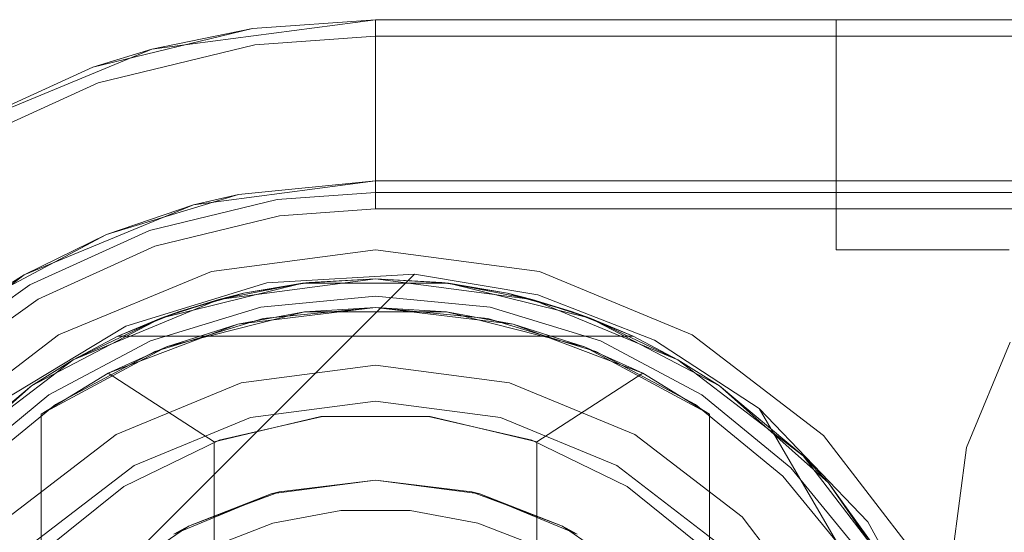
# Model space of a CAD drawing. Extents: x -620 to 300, y 62 to 1112.
# Tile 184 of 235: x 170.0796 to 170.2131, y 613.7279 to 613.7975. Entities that reach past the tile are written whole.
import ezdxf

# ---------------------------------------------------------------- set-up
doc = ezdxf.new("R2010")
doc.units = 0
doc.layers.get('0').update_dxf_attribs({"lineweight": 13})

# ---------------------------------------------------------------- blocks, each defined once
blk = doc.blocks.new('Referenz-A06CPVLKL0')
at = {"color": 9, "linetype": 'ByBlock', "lineweight": 13, "ltscale": 0.13, "true_color": 0xc1c9c4}
for p, q in [((170.1278, 613.79751), (170.09747, 613.79352)), ((170.1278, 613.79751), (170.11112, 613.79632)), ((170.11112, 613.79632), (170.1278, 613.79751)), ((171.92468, 613.79751), (170.1278, 613.79751)), ((171.92468, 613.79751), (170.1278, 613.79751)), ((170.1278, 613.79751), (170.1278, 613.79751)), ((170.1278, 613.79711), (170.1278, 613.79751)), ((170.1278, 613.79593), (170.1278, 613.79711)), ((170.1911, 613.79751), (170.1903, 613.79751)), ((170.1903, 613.79751), (170.1903, 613.76626)), ((170.1903, 613.79751), (170.1903, 613.79751)), ((170.1903, 613.79751), (170.1903, 613.76626)), ((170.1903, 613.79751), (170.1911, 613.79751)), ((170.19344, 613.79751), (170.1911, 613.79751)), ((170.1911, 613.79751), (170.19344, 613.79751)), ((170.19717, 613.79751), (170.19344, 613.79751)), ((170.19344, 613.79751), (170.19717, 613.79751)), ((170.20202, 613.79751), (170.19717, 613.79751)), ((170.19717, 613.79751), (170.20202, 613.79751)), ((170.20767, 613.79751), (170.20202, 613.79751)), ((170.20202, 613.79751), (170.20767, 613.79751)), ((170.21374, 613.79751), (170.20767, 613.79751)), ((170.20767, 613.79751), (170.21374, 613.79751)), ((170.08947, 613.79107), (170.11112, 613.79632)), ((170.11112, 613.79632), (170.09747, 613.79352)), ((170.1278, 613.794), (170.1278, 613.79593)), ((170.1278, 613.7914), (170.1278, 613.794)), ((170.09747, 613.79352), (170.06921, 613.78181)), ((170.09747, 613.79352), (170.08947, 613.79107)), ((170.08947, 613.79107), (170.06921, 613.78181)), ((170.06921, 613.78181), (170.08947, 613.79107)), ((170.1278, 613.7882), (170.1278, 613.7914)), ((170.1278, 613.78452), (170.1278, 613.7882)), ((170.1278, 613.78049), (170.1278, 613.78452)), ((170.1278, 613.77624), (170.1278, 613.78049)), ((170.10313, 613.77239), (170.1278, 613.77564)), ((170.1278, 613.77564), (170.10921, 613.77381)), ((170.1278, 613.77408), (170.1278, 613.77624)), ((170.1278, 613.77564), (171.92468, 613.77564)), ((170.2653, 613.77564), (170.1278, 613.77564)), ((170.1278, 613.77564), (170.1278, 613.77564)), ((170.09133, 613.76838), (170.10921, 613.77381)), ((170.10921, 613.77381), (170.10313, 613.77239)), ((170.11446, 613.77312), (170.1278, 613.77408)), ((170.1278, 613.77408), (170.79186, 613.77408)), ((170.08015, 613.76287), (170.10313, 613.77239)), ((170.10313, 613.77239), (170.09133, 613.76838)), ((170.09714, 613.76892), (170.11446, 613.77312)), ((170.07485, 613.75958), (170.09133, 613.76838)), ((170.09133, 613.76838), (170.08015, 613.76287)), ((170.08093, 613.76152), (170.09714, 613.76892)), ((170.1903, 613.76626), (170.1911, 613.76626)), ((170.1903, 613.76626), (170.1911, 613.76626)), ((170.1903, 613.76626), (170.1903, 613.76626)), ((170.1911, 613.76626), (170.19344, 613.76626)), ((170.1911, 613.76626), (170.19344, 613.76626)), ((170.19344, 613.76626), (170.19717, 613.76626)), ((170.19344, 613.76626), (170.19717, 613.76626)), ((170.19717, 613.76626), (170.20202, 613.76626)), ((170.19717, 613.76626), (170.20202, 613.76626)), ((170.20202, 613.76626), (170.20767, 613.76626)), ((170.20202, 613.76626), (170.20767, 613.76626)), ((170.20767, 613.76626), (170.21374, 613.76626)), ((170.20767, 613.76626), (170.21374, 613.76626)), ((170.06041, 613.74772), (170.08015, 613.76287)), ((170.08015, 613.76287), (170.07485, 613.75958)), ((170.06641, 613.75118), (170.08093, 613.76152)), ((170.1278, 613.76001), (170.11226, 613.75848)), ((170.11226, 613.75848), (170.1278, 613.76001)), ((170.14335, 613.75848), (170.1278, 613.76001)), ((170.1278, 613.76001), (170.14335, 613.75848)), ((170.11226, 613.75848), (170.09731, 613.75395)), ((170.09731, 613.75395), (170.11226, 613.75848)), ((170.1278, 613.75845), (170.11256, 613.75695)), ((170.14304, 613.75695), (170.1278, 613.75845)), ((170.1583, 613.75395), (170.14335, 613.75848)), ((170.14335, 613.75848), (170.1583, 613.75395)), ((170.11256, 613.75695), (170.0979, 613.7525)), ((170.1577, 613.7525), (170.14304, 613.75695)), ((170.09731, 613.75395), (170.08353, 613.74658)), ((170.08353, 613.74658), (170.09731, 613.75395)), ((170.17207, 613.74658), (170.1583, 613.75395)), ((170.1583, 613.75395), (170.17207, 613.74658)), ((170.0979, 613.7525), (170.0844, 613.74529)), ((170.17121, 613.74529), (170.1577, 613.7525)), ((170.1278, 613.75064), (170.1096, 613.74824)), ((170.1278, 613.75064), (170.1096, 613.74824)), ((170.146, 613.74824), (170.1278, 613.75064)), ((170.146, 613.74824), (170.1278, 613.75064)), ((170.1096, 613.74824), (170.09265, 613.74122)), ((170.1096, 613.74824), (170.09265, 613.74122)), ((170.16296, 613.74122), (170.146, 613.74824)), ((170.16296, 613.74122), (170.146, 613.74824)), ((170.08353, 613.74658), (170.07145, 613.73667)), ((170.07145, 613.73667), (170.08353, 613.74658)), ((170.1278, 613.74576), (170.11087, 613.74353)), ((170.11087, 613.74353), (170.1278, 613.74576)), ((170.14474, 613.74353), (170.1278, 613.74576)), ((170.1278, 613.74576), (170.14474, 613.74353)), ((170.18415, 613.73667), (170.17207, 613.74658)), ((170.17207, 613.74658), (170.18415, 613.73667)), ((170.0844, 613.74529), (170.07256, 613.73557)), ((170.18304, 613.73557), (170.17121, 613.74529)), ((170.11087, 613.74353), (170.09508, 613.737)), ((170.09508, 613.737), (170.11087, 613.74353)), ((170.16052, 613.737), (170.14474, 613.74353)), ((170.14474, 613.74353), (170.16052, 613.737)), ((170.09265, 613.74122), (170.07808, 613.73004)), ((170.09265, 613.74122), (170.07808, 613.73004)), ((170.17752, 613.73004), (170.16296, 613.74122)), ((170.17752, 613.73004), (170.16296, 613.74122)), ((170.09508, 613.737), (170.08153, 613.7266)), ((170.08153, 613.7266), (170.09508, 613.737)), ((170.17407, 613.7266), (170.16052, 613.737)), ((170.16052, 613.737), (170.17407, 613.7266)), ((170.19406, 613.7246), (170.18415, 613.73667)), ((170.18415, 613.73667), (170.19406, 613.7246)), ((170.19276, 613.72373), (170.18304, 613.73557)), ((170.18869, 613.71548), (170.17752, 613.73004)), ((170.18869, 613.71548), (170.17752, 613.73004))]:
    blk.add_line(p, q, dxfattribs=at)
at = {"color": 251, "linetype": 'ByBlock', "lineweight": 13, "ltscale": 0.13, "true_color": 0x636363}
for p, q in [((170.1278, 613.79751), (170.09747, 613.79352)), ((170.1278, 613.79526), (170.1278, 613.79751)), ((171.92468, 613.79751), (170.1278, 613.79751)), ((170.11144, 613.79409), (170.1278, 613.79526)), ((170.1278, 613.79486), (170.1278, 613.79526)), ((171.92468, 613.79526), (170.1278, 613.79526)), ((170.09021, 613.78894), (170.11144, 613.79409)), ((170.1278, 613.79368), (170.1278, 613.79486)), ((170.09747, 613.79352), (170.06921, 613.78181)), ((170.1278, 613.79175), (170.1278, 613.79368)), ((170.1278, 613.78915), (170.1278, 613.79175)), ((170.07033, 613.77986), (170.09021, 613.78894)), ((170.1278, 613.78595), (170.1278, 613.78915)), ((170.1278, 613.78227), (170.1278, 613.78595)), ((170.1278, 613.77824), (170.1278, 613.78227)), ((170.1278, 613.77399), (170.1278, 613.77824)), ((170.1278, 613.77183), (170.1278, 613.77399)), ((170.11478, 613.77089), (170.1278, 613.77183)), ((170.1278, 613.77183), (171.92468, 613.77183)), ((170.09788, 613.76679), (170.11478, 613.77089)), ((170.08205, 613.75957), (170.09788, 613.76679)), ((170.1278, 613.76626), (170.10556, 613.76334)), ((170.15004, 613.76334), (170.1278, 613.76626)), ((170.10556, 613.76334), (170.08483, 613.75475)), ((170.17077, 613.75475), (170.15004, 613.76334)), ((170.04516, 613.67502), (170.1331, 613.76297)), ((170.04516, 613.67502), (170.1331, 613.76297)), ((170.09393, 613.7559), (170.11309, 613.76182)), ((170.11309, 613.76182), (170.1331, 613.76297)), ((170.1331, 613.76297), (170.14982, 613.76016)), ((170.1331, 613.76297), (170.1331, 613.76297)), ((170.1331, 613.76297), (170.14982, 613.76016)), ((170.06788, 613.74948), (170.08205, 613.75957)), ((170.14982, 613.76016), (170.16562, 613.754)), ((170.14982, 613.76016), (170.16562, 613.754)), ((170.07676, 613.74554), (170.09393, 613.7559)), ((170.08483, 613.75475), (170.06703, 613.74109)), ((170.16562, 613.754), (170.17983, 613.74475)), ((170.16562, 613.754), (170.17983, 613.74475)), ((170.18857, 613.74109), (170.17077, 613.75475)), ((170.21388, 613.75376), (170.20795, 613.73944)), ((170.20795, 613.73944), (170.21388, 613.75376)), ((170.19455, 613.72935), (170.17983, 613.74475)), ((170.17983, 613.74475), (170.1942, 613.72001)), ((170.17983, 613.74475), (170.1942, 613.72001)), ((170.17983, 613.74475), (170.17983, 613.74475)), ((170.20223, 613.7233), (170.18857, 613.74109)), ((170.20795, 613.73944), (170.20593, 613.72408)), ((170.20593, 613.72408), (170.20795, 613.73944)), ((170.20484, 613.7107), (170.19455, 613.72935))]:
    blk.add_line(p, q, dxfattribs=at)
at = {"color": 7, "linetype": 'ByBlock', "lineweight": 13, "ltscale": 0.13}
for p, q in [((170.09869, 613.75702), (170.1179, 613.76176)), ((170.1179, 613.76176), (170.09869, 613.75702)), ((170.10657, 613.75956), (170.1278, 613.76236)), ((170.1278, 613.76236), (170.10657, 613.75956)), ((170.1179, 613.76176), (170.10657, 613.75956)), ((170.1188, 613.76186), (170.1099, 613.76038)), ((170.1188, 613.76186), (170.1099, 613.76038)), ((170.1179, 613.76176), (170.1099, 613.76038)), ((170.1278, 613.76236), (170.1179, 613.76176)), ((170.1188, 613.76186), (170.1179, 613.76176)), ((170.1179, 613.76176), (170.1377, 613.76176)), ((170.1377, 613.76176), (170.1179, 613.76176)), ((170.1278, 613.76236), (170.1188, 613.76186)), ((170.1278, 613.76236), (170.1188, 613.76186)), ((170.13681, 613.76186), (170.1278, 613.76236)), ((170.1377, 613.76176), (170.1278, 613.76236)), ((170.1278, 613.76236), (170.14903, 613.75956)), ((170.13681, 613.76186), (170.1278, 613.76236)), ((170.14903, 613.75956), (170.1278, 613.76236)), ((170.1377, 613.76176), (170.13681, 613.76186)), ((170.1457, 613.76038), (170.13681, 613.76186)), ((170.1457, 613.76038), (170.13681, 613.76186)), ((170.1457, 613.76038), (170.1377, 613.76176)), ((170.1377, 613.76176), (170.15692, 613.75702)), ((170.14903, 613.75956), (170.1377, 613.76176)), ((170.15692, 613.75702), (170.1377, 613.76176)), ((170.10122, 613.75793), (170.1099, 613.76038)), ((170.1099, 613.76038), (170.10657, 613.75956)), ((170.1099, 613.76038), (170.10794, 613.75983)), ((170.1457, 613.76038), (170.15438, 613.75793)), ((170.14903, 613.75956), (170.1457, 613.76038)), ((170.14766, 613.75983), (170.1457, 613.76038)), ((170.08679, 613.75137), (170.10657, 613.75956)), ((170.10657, 613.75956), (170.08679, 613.75137)), ((170.10657, 613.75956), (170.09869, 613.75702)), ((170.10657, 613.75956), (170.10122, 613.75793)), ((170.10794, 613.75983), (170.10359, 613.7586)), ((170.15201, 613.7586), (170.14766, 613.75983)), ((170.15438, 613.75793), (170.14903, 613.75956)), ((170.15692, 613.75702), (170.14903, 613.75956)), ((170.14903, 613.75956), (170.16882, 613.75137)), ((170.16882, 613.75137), (170.14903, 613.75956)), ((170.10122, 613.75793), (170.09286, 613.75455)), ((170.10122, 613.75793), (170.09286, 613.75455)), ((170.10122, 613.75793), (170.09869, 613.75702)), ((170.11816, 613.75785), (170.09946, 613.75313)), ((170.10359, 613.7586), (170.10122, 613.75793)), ((170.1278, 613.75845), (170.10914, 613.75619)), ((170.11816, 613.75785), (170.10914, 613.75619)), ((170.1278, 613.75845), (170.11816, 613.75785)), ((170.13744, 613.75785), (170.11816, 613.75785)), ((170.13744, 613.75785), (170.1278, 613.75845)), ((170.14647, 613.75619), (170.1278, 613.75845)), ((170.15614, 613.75313), (170.13744, 613.75785)), ((170.14647, 613.75619), (170.13744, 613.75785)), ((170.15438, 613.75793), (170.15201, 613.7586)), ((170.15692, 613.75702), (170.15438, 613.75793)), ((170.16274, 613.75455), (170.15438, 613.75793)), ((170.16274, 613.75455), (170.15438, 613.75793)), ((170.08116, 613.74781), (170.09869, 613.75702)), ((170.09869, 613.75702), (170.08116, 613.74781)), ((170.09869, 613.75702), (170.08679, 613.75137)), ((170.09869, 613.75702), (170.09286, 613.75455)), ((170.16274, 613.75455), (170.15692, 613.75702)), ((170.15692, 613.75702), (170.17444, 613.74781)), ((170.16882, 613.75137), (170.15692, 613.75702)), ((170.17444, 613.74781), (170.15692, 613.75702)), ((170.10914, 613.75619), (170.09155, 613.74953)), ((170.10914, 613.75619), (170.09946, 613.75313)), ((170.15614, 613.75313), (170.14647, 613.75619)), ((170.16405, 613.74953), (170.14647, 613.75619)), ((170.09286, 613.75455), (170.08679, 613.75137)), ((170.09286, 613.75455), (170.16274, 613.75455)), ((170.09286, 613.75455), (170.09286, 613.75455)), ((170.09286, 613.75455), (170.16274, 613.75455)), ((170.16882, 613.75137), (170.16274, 613.75455)), ((170.16274, 613.75455), (170.16274, 613.75455)), ((170.09946, 613.75313), (170.08249, 613.74397)), ((170.09946, 613.75313), (170.09155, 613.74953)), ((170.17311, 613.74397), (170.15614, 613.75313)), ((170.16405, 613.74953), (170.15614, 613.75313)), ((170.0698, 613.73833), (170.08679, 613.75137)), ((170.08679, 613.75137), (170.0698, 613.73833)), ((170.08679, 613.75137), (170.08116, 613.74781)), ((170.08679, 613.75137), (170.08116, 613.74781)), ((170.17444, 613.74781), (170.16882, 613.75137)), ((170.17444, 613.74781), (170.16882, 613.75137)), ((170.16882, 613.75137), (170.18581, 613.73833)), ((170.18581, 613.73833), (170.16882, 613.75137)), ((170.09155, 613.74953), (170.08249, 613.74397)), ((170.08249, 613.74397), (170.09155, 613.74953)), ((170.09155, 613.74953), (170.10593, 613.74021)), ((170.14968, 613.74021), (170.16405, 613.74953)), ((170.17311, 613.74397), (170.16405, 613.74953)), ((170.17311, 613.74397), (170.16405, 613.74953)), ((170.06636, 613.73467), (170.08116, 613.74781)), ((170.08116, 613.74781), (170.06636, 613.73467)), ((170.08116, 613.74781), (170.0698, 613.73833)), ((170.08116, 613.74781), (170.0698, 613.73833)), ((170.17444, 613.74781), (170.18925, 613.73467)), ((170.18581, 613.73833), (170.17444, 613.74781)), ((170.18581, 613.73833), (170.17444, 613.74781)), ((170.18925, 613.73467), (170.17444, 613.74781)), ((170.08249, 613.74397), (170.08249, 613.72517)), ((170.08249, 613.61668), (170.08249, 613.74397)), ((170.08249, 613.74397), (170.08249, 613.74397)), ((170.10593, 613.74021), (170.12038, 613.74364)), ((170.12062, 613.74367), (170.10661, 613.74045)), ((170.12038, 613.74364), (170.13523, 613.74364)), ((170.13499, 613.74367), (170.12062, 613.74367)), ((170.14899, 613.74045), (170.13499, 613.74367)), ((170.13523, 613.74364), (170.14968, 613.74021)), ((170.17311, 613.72517), (170.17311, 613.74397)), ((170.17311, 613.74397), (170.17311, 613.74397)), ((170.17311, 613.74397), (170.17311, 613.61668)), ((170.10661, 613.74045), (170.09368, 613.73418)), ((170.16192, 613.73418), (170.14899, 613.74045)), ((170.10593, 613.74021), (170.10593, 613.62045)), ((170.14968, 613.62045), (170.14968, 613.74021)), ((170.18925, 613.73467), (170.18581, 613.73833)), ((170.18925, 613.73467), (170.18581, 613.73833)), ((170.18581, 613.73833), (170.19884, 613.72134)), ((170.19884, 613.72134), (170.18581, 613.73833)), ((170.11365, 613.73315), (170.1278, 613.73501)), ((170.1278, 613.73501), (170.11474, 613.73343)), ((170.1278, 613.73501), (170.14196, 613.73315)), ((170.14086, 613.73343), (170.1278, 613.73501)), ((170.09368, 613.73418), (170.08249, 613.72517)), ((170.17311, 613.72517), (170.16192, 613.73418)), ((170.19884, 613.72134), (170.18925, 613.73467)), ((170.18925, 613.73467), (170.20048, 613.71837)), ((170.19884, 613.72134), (170.18925, 613.73467)), ((170.20048, 613.71837), (170.18925, 613.73467)), ((170.10046, 613.72769), (170.11365, 613.73315)), ((170.11365, 613.73315), (170.10244, 613.72878)), ((170.10994, 613.73162), (170.11419, 613.73322)), ((170.11474, 613.73343), (170.11365, 613.73315)), ((170.11419, 613.73322), (170.11474, 613.73343)), ((170.14086, 613.73343), (170.14142, 613.73322)), ((170.14196, 613.73315), (170.14086, 613.73343)), ((170.14142, 613.73322), (170.14566, 613.73162)), ((170.14196, 613.73315), (170.15515, 613.72769)), ((170.15316, 613.72878), (170.14196, 613.73315)), ((170.10244, 613.72878), (170.10994, 613.73162)), ((170.14566, 613.73162), (170.15316, 613.72878)), ((170.12312, 613.73089), (170.1139, 613.72917)), ((170.13249, 613.73089), (170.12312, 613.73089)), ((170.1417, 613.72917), (170.13249, 613.73089)), ((170.10244, 613.72878), (170.10046, 613.72769)), ((170.10146, 613.7281), (170.10244, 613.72878)), ((170.1139, 613.72917), (170.10517, 613.72578)), ((170.15044, 613.72578), (170.1417, 613.72917)), ((170.15316, 613.72878), (170.15415, 613.7281)), ((170.15515, 613.72769), (170.15316, 613.72878)), ((170.097, 613.72503), (170.10146, 613.7281)), ((170.15415, 613.7281), (170.15861, 613.72503))]:
    blk.add_line(p, q, dxfattribs=at)

msp = doc.modelspace()

# ---------------------------------------------------------------- block references
at = {"color": 8, "lineweight": 25, "ltscale": 0.25, "true_color": 0x808080}
msp.add_blockref('Referenz-A06CPVLKL0', (0, 0), dxfattribs=at)

doc.saveas('drawing.dxf')
